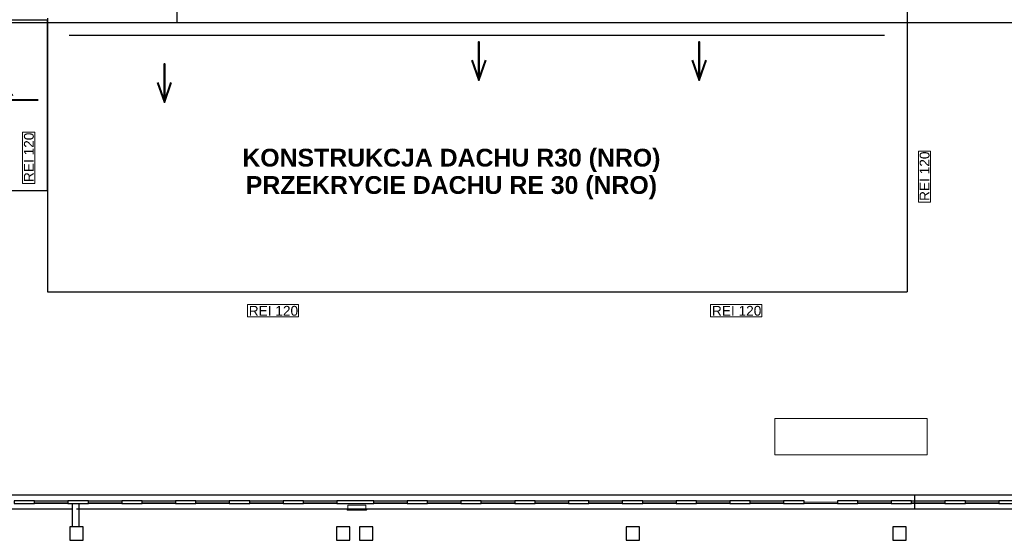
# Model space of a CAD drawing. Header units: millimetres. Extents: x 6612729504 to 6612744462, y 5733542327 to 5733549367.
# Tile 51 of 109: x 6612734603 to 6612736818, y 5733545127 to 5733546297. Entities that reach past the tile are written whole.
import ezdxf

# ---------------------------------------------------------------- set-up
doc = ezdxf.new("R2010")
doc.units = ezdxf.units.MM
doc.header["$MEASUREMENT"] = 0
for name, color, linetype in [('!!!!_CIENKIE czerwone LINIE', 7, 'Continuous'), ('!!!!_SCIANY GRUBE', 7, 'Continuous'), ('___OPISY', 7, 'Continuous'), ('_ATECHN-MEDYCZ.', 7, 'Continuous'), ('A_Sciany istn_DZIAŁOWE', 7, 'Continuous'), ('GM-SZKGA', 7, 'Continuous'), ('inw_STOLARKAOKIENNA', 7, 'Continuous'), ('inw_WIDOK', 7, 'Continuous'), ('inw_ŚCIANY cienkie', 7, 'Continuous'), ('WIDOK', 7, 'Continuous')]:
    doc.layers.add(name, color=color, linetype=linetype)
doc.styles.add('GENERATED_STYLE_1', font='arial.ttf')
doc.styles.add('GENERATED_STYLE_5', font='arialbd_0.ttf')

msp = doc.modelspace()

# ---------------------------------------------------------------- linework, layer by layer
at = {"layer": '!!!!_CIENKIE czerwone LINIE', "color": 252, "lineweight": 20}
for points in [[(6612734609.629882, 5733546044.265599), (6612734609.629882, 5733545929.284907), (6612734637.171859, 5733545929.284907), (6612734637.171859, 5733546044.265599)], [(6612736624.640238, 5733546001.777741), (6612736624.640238, 5733545886.79705), (6612736652.182214, 5733545886.79705), (6612736652.182214, 5733546001.777741)], [(6612735230.164528, 5733545656.83349), (6612735115.183836, 5733545656.83349), (6612735115.183836, 5733545629.291514), (6612735230.164528, 5733545629.291514)], [(6612736272.231293, 5733545656.83349), (6612736157.2506, 5733545656.83349), (6612736157.2506, 5733545629.291514), (6612736272.231293, 5733545629.291514)]]:
    msp.add_lwpolyline(points, close=True, dxfattribs=at)
for points in [[(6612734637.171859, 5733545932.398017), (6612734637.171859, 5733546018.029164)], [(6612736652.182214, 5733545889.910159), (6612736652.182214, 5733545975.541306)], [(6612735118.296946, 5733545629.291514), (6612735203.928093, 5733545629.291514)], [(6612736160.36371, 5733545629.291514), (6612736245.994858, 5733545629.291514)]]:
    msp.add_lwpolyline(points, dxfattribs=at)
at = {"layer": '!!!!_SCIANY GRUBE', "color": 252, "lineweight": 30}
for p, q in [((6612736599.516485, 5733546315.844686), (6612736599.516485, 5733545685.844685)), ((6612731730.516479, 5733546290.844684), (6612738132.516488, 5733546290.844684)), ((6612731742.131554, 5733546290.844684), (6612738132.516488, 5733546290.844684)), ((6612734665.762072, 5733546290.844684), (6612734665.516482, 5733546128.844686)), ((6612734665.516482, 5733545988.844685), (6612734665.516482, 5733545876.584146)), ((6612734665.516482, 5733545876.584146), (6612734665.516482, 5733545685.844685)), ((6612734665.516482, 5733545685.844685), (6612736599.516485, 5733545685.844685)), ((6612736616.995484, 5733545228.844683), (6612736619.516485, 5733545228.844683)), ((6612736616.995484, 5733545196.844683), (6612736616.995484, 5733545228.844683)), ((6612734721.516482, 5733545156.844683), (6612734721.516482, 5733545209.844683)), ((6612734736.516482, 5733545156.844683), (6612734736.516482, 5733545209.844683)), ((6612736634.516485, 5733545196.844683), (6612736582.516485, 5733545196.844683))]:
    msp.add_line(p, q, dxfattribs=at)
msp.add_lwpolyline([(6612734957.516504, 5733546290.844684), (6612734957.516483, 5733546613.844686)], dxfattribs=at)
at = {"layer": '!!!!_SCIANY GRUBE', "color": 252, "lineweight": 30, "flags": 128}
for points in [[(6612734541.566622, 5733546296.844685), (6612734664.550175, 5733546296.844685), (6612734664.550175, 5733545912.70277), (6612734541.566622, 5733545912.70277)], [(6612734590.516482, 5733545209.844683), (6612734636.516482, 5733545209.844683), (6612734636.516482, 5733545215.844683), (6612734590.516482, 5733545215.844683)], [(6612734711.516482, 5733545209.844683), (6612734757.516482, 5733545209.844683), (6612734757.516482, 5733545215.844683), (6612734711.516482, 5733545215.844683)], [(6612734832.516483, 5733545209.844683), (6612734878.516483, 5733545209.844683), (6612734878.516483, 5733545215.844683), (6612734832.516483, 5733545215.844683)], [(6612734953.516483, 5733545209.844683), (6612734999.516483, 5733545209.844683), (6612734999.516483, 5733545215.844683), (6612734953.516483, 5733545215.844683)], [(6612735074.516483, 5733545209.844683), (6612735120.516483, 5733545209.844683), (6612735120.516483, 5733545215.844683), (6612735074.516483, 5733545215.844683)], [(6612735195.516483, 5733545209.844683), (6612735241.516483, 5733545209.844683), (6612735241.516483, 5733545215.844683), (6612735195.516483, 5733545215.844683)], [(6612735316.516483, 5733545209.844683), (6612735399.516483, 5733545209.844683), (6612735399.516483, 5733545215.844683), (6612735316.516483, 5733545215.844683)], [(6612735474.516483, 5733545209.844683), (6612735520.516483, 5733545209.844683), (6612735520.516483, 5733545215.844683), (6612735474.516483, 5733545215.844683)], [(6612735595.516484, 5733545209.844683), (6612735641.516484, 5733545209.844683), (6612735641.516484, 5733545215.844683), (6612735595.516484, 5733545215.844683)], [(6612735716.516484, 5733545209.844683), (6612735762.516484, 5733545209.844683), (6612735762.516484, 5733545215.844683), (6612735716.516484, 5733545215.844683)], [(6612735837.516484, 5733545209.844683), (6612735883.516484, 5733545209.844683), (6612735883.516484, 5733545215.844683), (6612735837.516484, 5733545215.844683)], [(6612735958.516484, 5733545209.844683), (6612736004.516484, 5733545209.844683), (6612736004.516484, 5733545215.844683), (6612735958.516484, 5733545215.844683)], [(6612736079.516484, 5733545209.844683), (6612736125.516485, 5733545209.844683), (6612736125.516485, 5733545215.844683), (6612736079.516484, 5733545215.844683)], [(6612736200.516485, 5733545209.844683), (6612736246.516485, 5733545209.844683), (6612736246.516485, 5733545215.844683), (6612736200.516485, 5733545215.844683)], [(6612736321.516485, 5733545209.844683), (6612736367.516485, 5733545209.844683), (6612736367.516485, 5733545215.844683), (6612736321.516485, 5733545215.844683)], [(6612736442.516485, 5733545209.844683), (6612736488.516485, 5733545209.844683), (6612736488.516485, 5733545215.844683), (6612736442.516485, 5733545215.844683)], [(6612736563.516485, 5733545209.844683), (6612736609.516485, 5733545209.844683), (6612736609.516485, 5733545215.844683), (6612736563.516485, 5733545215.844683)], [(6612736684.516485, 5733545209.844683), (6612736730.516485, 5733545209.844683), (6612736730.516485, 5733545215.844683), (6612736684.516485, 5733545215.844683)], [(6612736805.516485, 5733545209.844683), (6612736851.516485, 5733545209.844683), (6612736851.516485, 5733545215.844683), (6612736805.516485, 5733545215.844683)], [(6612734715.516482, 5733545126.844683), (6612734745.516482, 5733545126.844683), (6612734745.516482, 5733545156.844683), (6612734715.516482, 5733545156.844683)], [(6612734715.516482, 5733545126.844683), (6612734745.516482, 5733545126.844683), (6612734745.516482, 5733545156.844683), (6612734715.516482, 5733545156.844683)], [(6612735315.516483, 5733545126.844683), (6612735345.516483, 5733545126.844683), (6612735345.516483, 5733545156.844683), (6612735315.516483, 5733545156.844683)], [(6612735315.516483, 5733545126.844683), (6612735345.516483, 5733545126.844683), (6612735345.516483, 5733545156.844683), (6612735315.516483, 5733545156.844683)], [(6612735367.516483, 5733545126.844683), (6612735397.516483, 5733545126.844683), (6612735397.516483, 5733545156.844683), (6612735367.516483, 5733545156.844683)], [(6612735367.516483, 5733545126.844683), (6612735397.516483, 5733545126.844683), (6612735397.516483, 5733545156.844683), (6612735367.516483, 5733545156.844683)], [(6612735967.516484, 5733545126.844683), (6612735997.516484, 5733545126.844683), (6612735997.516484, 5733545156.844683), (6612735967.516484, 5733545156.844683)], [(6612735967.516484, 5733545126.844683), (6612735997.516484, 5733545126.844683), (6612735997.516484, 5733545156.844683), (6612735967.516484, 5733545156.844683)], [(6612736567.516485, 5733545126.844683), (6612736597.516485, 5733545126.844683), (6612736597.516485, 5733545156.844683), (6612736567.516485, 5733545156.844683)], [(6612736567.516485, 5733545126.844683), (6612736597.516485, 5733545126.844683), (6612736597.516485, 5733545156.844683), (6612736567.516485, 5733545156.844683)]]:
    msp.add_lwpolyline(points, close=True, dxfattribs=at)
at = {"layer": 'A_Sciany istn_DZIAŁOWE', "color": 252, "lineweight": 18}
msp.add_lwpolyline([(6612736301.651531, 5733545401.049099), (6612736644.57948, 5733545401.049099), (6612736644.57948, 5733545318.818836), (6612736301.651531, 5733545318.818836)], close=True, dxfattribs=at)
at = {"layer": 'GM-SZKGA', "color": 252, "lineweight": 18}
for p, q in [((6612735381.359051, 5733545205.790508), (6612735340.859051, 5733545205.790508)), ((6612735340.859051, 5733545205.790508), (6612735340.859051, 5733545196.790508)), ((6612735381.359051, 5733545205.790508), (6612735381.359051, 5733545196.790508)), ((6612735338.609051, 5733545196.790508), (6612735338.609051, 5733545195.964208)), ((6612735383.609051, 5733545196.790508), (6612735338.609051, 5733545196.790508)), ((6612735338.609051, 5733545195.964208), (6612735339.609051, 5733545194.964208)), ((6612735339.609051, 5733545194.964208), (6612735382.609051, 5733545194.964208)), ((6612735383.609051, 5733545195.964208), (6612735382.609051, 5733545194.964208)), ((6612735383.609051, 5733545196.790508), (6612735383.609051, 5733545195.964208))]:
    msp.add_line(p, q, dxfattribs=at)
at = {"layer": 'inw_STOLARKAOKIENNA', "color": 252, "lineweight": 18}
for p, q in [((6612734636.516482, 5733545215.844683), (6612734711.516482, 5733545215.844683)), ((6612734636.516482, 5733545212.844683), (6612734711.516482, 5733545212.844683)), ((6612734636.516482, 5733545209.844683), (6612734711.516482, 5733545209.844683)), ((6612734757.516482, 5733545215.844683), (6612734832.516483, 5733545215.844683)), ((6612734757.516482, 5733545212.844683), (6612734832.516483, 5733545212.844683)), ((6612734757.516482, 5733545209.844683), (6612734832.516483, 5733545209.844683)), ((6612734878.516483, 5733545215.844683), (6612734953.516483, 5733545215.844683)), ((6612734878.516483, 5733545212.844683), (6612734953.516483, 5733545212.844683)), ((6612734878.516483, 5733545209.844683), (6612734953.516483, 5733545209.844683)), ((6612734999.516483, 5733545215.844683), (6612735074.516483, 5733545215.844683)), ((6612734999.516483, 5733545212.844683), (6612735074.516483, 5733545212.844683)), ((6612734999.516483, 5733545209.844683), (6612735074.516483, 5733545209.844683)), ((6612735120.516483, 5733545215.844683), (6612735195.516483, 5733545215.844683)), ((6612735120.516483, 5733545212.844683), (6612735195.516483, 5733545212.844683)), ((6612735120.516483, 5733545209.844683), (6612735195.516483, 5733545209.844683)), ((6612735241.516483, 5733545215.844683), (6612735316.516483, 5733545215.844683)), ((6612735241.516483, 5733545212.844683), (6612735316.516483, 5733545212.844683)), ((6612735241.516483, 5733545209.844683), (6612735316.516483, 5733545209.844683)), ((6612735399.516483, 5733545215.844683), (6612735474.516483, 5733545215.844683)), ((6612735399.516483, 5733545212.844683), (6612735474.516483, 5733545212.844683)), ((6612735399.516483, 5733545209.844683), (6612735474.516483, 5733545209.844683)), ((6612735520.516483, 5733545215.844683), (6612735595.516484, 5733545215.844683)), ((6612735520.516483, 5733545212.844683), (6612735595.516484, 5733545212.844683)), ((6612735520.516483, 5733545209.844683), (6612735595.516484, 5733545209.844683)), ((6612735641.516484, 5733545215.844683), (6612735716.516484, 5733545215.844683)), ((6612735641.516484, 5733545212.844683), (6612735716.516484, 5733545212.844683)), ((6612735641.516484, 5733545209.844683), (6612735716.516484, 5733545209.844683)), ((6612735762.516484, 5733545215.844683), (6612735837.516484, 5733545215.844683)), ((6612735762.516484, 5733545212.844683), (6612735837.516484, 5733545212.844683)), ((6612735762.516484, 5733545209.844683), (6612735837.516484, 5733545209.844683)), ((6612735883.516484, 5733545215.844683), (6612735958.516484, 5733545215.844683)), ((6612735883.516484, 5733545212.844683), (6612735958.516484, 5733545212.844683)), ((6612735883.516484, 5733545209.844683), (6612735958.516484, 5733545209.844683)), ((6612736004.516484, 5733545215.844683), (6612736079.516484, 5733545215.844683)), ((6612736004.516484, 5733545212.844683), (6612736079.516484, 5733545212.844683)), ((6612736004.516484, 5733545209.844683), (6612736079.516484, 5733545209.844683)), ((6612736125.516485, 5733545215.844683), (6612736200.516485, 5733545215.844683)), ((6612736125.516485, 5733545212.844683), (6612736200.516485, 5733545212.844683)), ((6612736125.516485, 5733545209.844683), (6612736200.516485, 5733545209.844683)), ((6612736246.516485, 5733545215.844683), (6612736321.516485, 5733545215.844683)), ((6612736246.516485, 5733545212.844683), (6612736321.516485, 5733545212.844683)), ((6612736246.516485, 5733545209.844683), (6612736321.516485, 5733545209.844683)), ((6612736367.516485, 5733545212.844683), (6612736442.516485, 5733545212.844683)), ((6612736367.516485, 5733545209.844683), (6612736442.516485, 5733545209.844683)), ((6612736488.516485, 5733545215.844683), (6612736563.516485, 5733545215.844683)), ((6612736488.516485, 5733545212.844683), (6612736563.516485, 5733545212.844683)), ((6612736488.516485, 5733545209.844683), (6612736563.516485, 5733545209.844683)), ((6612736609.516485, 5733545215.844683), (6612736684.516485, 5733545215.844683)), ((6612736609.516485, 5733545212.844683), (6612736684.516485, 5733545212.844683)), ((6612736609.516485, 5733545209.844683), (6612736684.516485, 5733545209.844683)), ((6612736730.516485, 5733545215.844683), (6612736805.516485, 5733545215.844683)), ((6612736730.516485, 5733545212.844683), (6612736805.516485, 5733545212.844683)), ((6612736730.516485, 5733545209.844683), (6612736805.516485, 5733545209.844683))]:
    msp.add_line(p, q, dxfattribs=at)
at = {"layer": 'inw_WIDOK', "color": 252, "lineweight": 30}
msp.add_line((6612733631.516481, 5733545228.844683), (6612734878.516483, 5733545228.844683), dxfattribs=at)
at = {"layer": 'inw_ŚCIANY cienkie', "color": 252, "lineweight": 30}
for p, q in [((6612734665.516482, 5733546300.461464), (6612734665.516482, 5733545898.641441)), ((6612736599.516417, 5733546300.461464), (6612736599.516485, 5733545898.745826)), ((6612734714.516482, 5733546262.425634), (6612736548.50615, 5733546262.426052))]:
    msp.add_line(p, q, dxfattribs=at)
at = {"layer": 'WIDOK', "color": 252, "lineweight": 30}
for p, q in [((6612731729.87007, 5733546290.844684), (6612738135.516488, 5733546290.844684)), ((6612731730.516479, 5733546290.844684), (6612738135.516488, 5733546290.844684)), ((6612731742.131554, 5733546290.844684), (6612738135.516488, 5733546290.844684)), ((6612731742.131554, 5733546290.844684), (6612738135.516488, 5733546290.844684)), ((6612733631.516481, 5733545228.844683), (6612736926.516486, 5733545228.844683)), ((6612734721.516482, 5733545196.844683), (6612733631.516481, 5733545196.844683)), ((6612736926.516486, 5733545196.844683), (6612734730.516482, 5733545196.844683))]:
    msp.add_line(p, q, dxfattribs=at)
at = {"layer": 'WIDOK', "color": 252, "lineweight": 40, "flags": 128}
for points in [[(6612735620.309548, 5733546206.001875), (6612735635.875916, 5733546161.717627), (6612735635.875916, 5733546247.492032), (6612735635.875916, 5733546161.717627), (6612735651.442283, 5733546206.001875)], [(6612736115.808463, 5733546206.001875), (6612736131.37483, 5733546161.717627), (6612736131.37483, 5733546247.492032), (6612736131.37483, 5733546161.717627), (6612736146.941197, 5733546206.001875)], [(6612734912.986156, 5733546156.26755), (6612734928.552524, 5733546111.983303), (6612734928.552524, 5733546197.757708), (6612734928.552524, 5733546111.983303), (6612734944.118891, 5733546156.26755)], [(6612734644.475068, 5733546116.468225), (6612734554.36849, 5733546116.468225), (6612734587.902134, 5733546129.494789)]]:
    msp.add_lwpolyline(points, dxfattribs=at)

# ---------------------------------------------------------------- texts
at = {"layer": '___OPISY', "color": 252, "lineweight": 20, "char_height": 22.00000003, "attachment_point": 1, "rotation": 90, "style": 'GENERATED_STYLE_1'}
for insert in [(6612734612.60563, 5733545932.398017), (6612736627.615985, 5733545889.910159)]:
    msp.add_mtext('\\A1;{\\pql;\\fArial|b0|i0|c238|p38;REI 120}', dxfattribs=dict(at, insert=insert))
at = {"layer": '___OPISY', "color": 252, "lineweight": 20, "char_height": 22.00000003, "attachment_point": 1, "style": 'GENERATED_STYLE_1'}
for insert in [(6612735118.296946, 5733545653.857743), (6612736160.36371, 5733545653.857743)]:
    msp.add_mtext('\\A1;{\\pql;\\fArial|b0|i0|c238|p38;REI 120}', dxfattribs=dict(at, insert=insert))
at = {"layer": '_ATECHN-MEDYCZ.', "color": 252, "lineweight": 211, "insert": (6612735574.180872, 5733545893.617086), "char_height": 40.00000006, "attachment_point": 8, "line_spacing_factor": 0.92221, "style": 'GENERATED_STYLE_5'}
msp.add_mtext('\\A1;{\\pqc;\\fArial|b1|i0|c238|p38;KONSTRUKCJA DACHU R30\\fArial|b1|i0|c238|p38; (NRO)\\P\\pqc;\\fArial|b1|i0|c238|p38;PRZEKRYCIE DACHU RE 30\\fArial|b1|i0|c238|p38; (NRO)}', dxfattribs=at)

doc.saveas('drawing.dxf')
